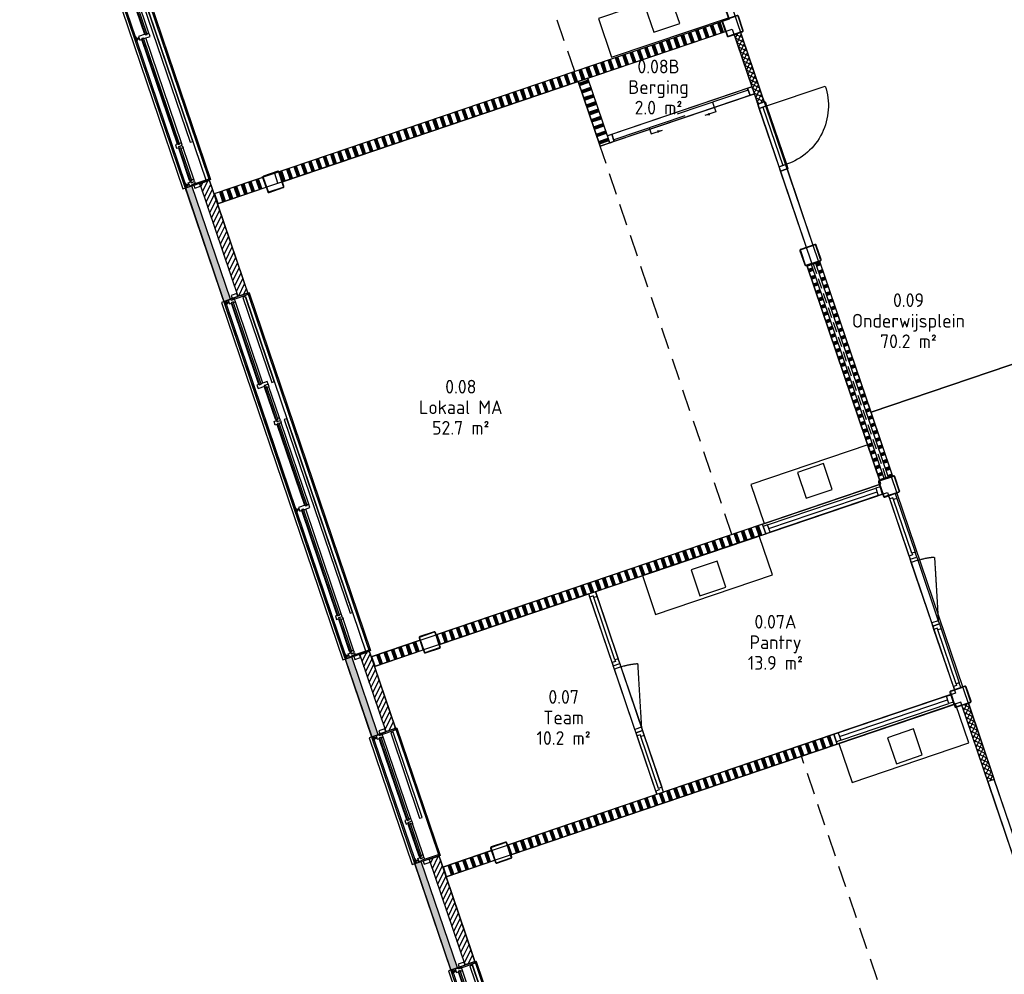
# Model space of a CAD drawing. Header units: millimetres. Extents: x -44892 to 336761, y 18766 to 182901.
# Tile 12 of 35: x 29614 to 43976, y 62834 to 76762. Entities that reach past the tile are written whole.
import ezdxf
from ezdxf.enums import TextEntityAlignment as Align

# ---------------------------------------------------------------- set-up
doc = ezdxf.new("R2010")
doc.units = ezdxf.units.MM
doc.header["$LTSCALE"] = 100
doc.linetypes.add('DASHED', pattern=[0.75, 0.5, -0.25])
doc.linetypes.add('HIDDEN2', pattern=[4.7625, 3.175, -1.5875])
for name, color, linetype in [('AC21----_Buitenmuren', 8, 'Continuous'), ('AC22----_Binnenmuren', 8, 'Continuous'), ('AL21----', 3, 'Continuous'), ('AL22----', 2, 'Continuous'), ('AL28----', 5, 'Continuous'), ('AL30----_Draairichting', 8, 'DASHED'), ('AL31----_Buitenkozijnen', 6, 'Continuous'), ('AL32----_Binnenkozijnen', 7, 'Continuous'), ('AL35----_Plafonds', 8, 'Continuous'), ('AL73----_Vaste-keukenvoorzieningen', 8, 'Continuous'), ('BL$8-GO--polylijnen', 10, 'Continuous'), ('X-BT$1----_Ruimtegegevens', 7, 'Continuous')]:
    doc.layers.add(name, color=color, linetype=linetype)
doc.layers.add('BL$8-BVO-polylijn', color=160, linetype='Continuous', plot=False)
for name, color, linetype, lineweight in [('X-BT$23A__RuimteElement', 7, 'Continuous', 0), ('X-BT$23F__RuimteElement', 7, 'Continuous', 0), ('X-BT$23m2_RuimteElement', 7, 'Continuous', 0), ('X-BT$23NR__Ruimtenummer', 1, 'Continuous', 0), ('X-BT$23P__Algemeen', 1, 'Continuous', 0)]:
    doc.layers.add(name, color=color, linetype=linetype, lineweight=lineweight)
doc.styles.add('Isocpeur', font='isocpeur.ttf')
pattern_1 = [(63.75, (49445.76, 26487.45), (-51.25628, 25.2768), [])]

# ---------------------------------------------------------------- blocks, each defined once
blk = doc.blocks.new('binkozschuif')
for p, q in [((67, 85), (1163, 85)), ((615, 85), (615, -65)), ((1063, 28), (2158, 28)), ((1610, 28), (1610, -65)), ((615, -65), (785, -65)), ((1610, -65), (1440, -65))]:
    blk.add_line(p, q)
for points in [[(0, 0), (67, 0), (67, 114), (0, 114)], [(67, 0), (2158, 0), (2158, 114), (67, 114)], [(2158, 0), (2225, 0), (2225, 114), (2158, 114)]]:
    blk.add_lwpolyline(points, close=True)
for points in [[(785, -65, 0, 37.5, 0), (710, -65, 37.5, 37.5, 0)], [(1440, -65, 0, 37.5, 0), (1515, -65, 37.5, 37.5, 0)]]:
    blk.add_lwpolyline(points, format="xyseb")
blk = doc.blocks.new('spoelblok1800x600')
blk.add_lwpolyline([(1800, 0), (1800, 600), (0, 600), (0, 0)], close=True)
at = {"ltscale": 0.5}
blk.add_lwpolyline([(700, 50), (1100, 50), (1100, 450), (700, 450)], close=True, dxfattribs=at)
blk = doc.blocks.new('kozbuitlokaalbg')
for p, q in [((1309, 157), (59, 157)), ((1868, 222), (1388, 222)), ((1868, 160), (1388, 160)), ((3197, 222), (1947, 222)), ((3197, 160), (1947, 160)), ((4865, 157), (3251, 157)), ((5424, 157), (4943, 157)), ((1309, 95), (59, 95)), ((59, 19), (3197, 19)), ((4865, 95), (3251, 95)), ((3251, 19), (5449, 19)), ((5424, 95), (4944, 95))]:
    blk.add_line(p, q)
at = {"ltscale": 0.01}
for p, q in [((32, 21), (32, 76)), ((3224, 21), (3224, 76)), ((5476, 21), (5476, 76))]:
    blk.add_line(p, q, dxfattribs=at)
for points in [[(-3, 110), (15, 110), (15, 388), (-3, 388)], [(35, 280), (1343, 280), (1343, 320), (35, 320)], [(1914, 280), (4899, 280), (4899, 320), (1914, 320)], [(5511, 110), (5493, 110), (5493, 388), (5511, 388)], [(-49, 128), (-4, 128), (-4, 218), (-49, 218)], [(15, 157), (15, 157), (15, 108), (5, 108), (5, 65), (59, 65), (59, 102), (49, 102), (49, 127), (59, 127), (59, 157)], [(1348, 222), (1309, 222), (1309, 127), (1319, 127), (1319, 102), (1309, 102), (1309, 65), (1363, 65), (1363, 170), (1348, 170)], [(1349, 222), (1388, 222), (1388, 192), (1378, 192), (1378, 167), (1388, 167), (1388, 160), (1366, 160), (1366, 175), (1349, 175)], [(1378, 167), (1878, 167), (1878, 192), (1378, 192)], [(1907, 222), (1869, 222), (1869, 192), (1878, 192), (1878, 167), (1868, 167), (1868, 160), (1890, 160), (1890, 175), (1907, 175)], [(1908, 222), (1947, 222), (1947, 192), (1937, 192), (1937, 167), (1947, 167), (1947, 130), (1893, 130), (1893, 170), (1908, 170)], [(1937, 167), (3207, 167), (3207, 192), (1937, 192)], [(3251, 222), (3236, 222), (3197, 222), (3197, 192), (3207, 192), (3207, 167), (3197, 167), (3197, 65), (3251, 65), (3251, 102), (3241, 102), (3241, 127), (3251, 127)], [(4904, 157), (4865, 157), (4865, 127), (4875, 127), (4875, 102), (4865, 102), (4865, 65), (4919, 65), (4919, 105), (4904, 105)], [(4905, 157), (4943, 157), (4943, 127), (4934, 127), (4934, 102), (4944, 102), (4944, 95), (4922, 95), (4922, 110), (4905, 110)], [(5463, 157), (5424, 157), (5424, 127), (5434, 127), (5434, 102), (5424, 102), (5424, 95), (5446, 95), (5446, 110), (5463, 110)], [(5464, 157), (5493, 157), (5493, 127), (5493, 127), (5493, 108), (5503, 108), (5503, 65), (5449, 65), (5449, 105), (5464, 105)], [(5512, 128), (5557, 128), (5557, 218), (5512, 218)], [(5, 9), (59, 9), (59, 29), (5, 29)], [(24, 29), (40, 29), (40, 65), (24, 65)], [(49, 102), (1319, 102), (1319, 127), (49, 127)], [(3197, 9), (3251, 9), (3251, 29), (3197, 29)], [(3216, 29), (3231, 29), (3231, 65), (3216, 65)], [(3241, 102), (4875, 102), (4875, 127), (3241, 127)], [(4934, 102), (5434, 102), (5434, 127), (4934, 127)], [(5449, 9), (5503, 9), (5503, 29), (5449, 29)], [(5483, 29), (5468, 29), (5468, 65), (5483, 65)]]:
    blk.add_lwpolyline(points, close=True)
for points in [[(-3, 388), (-3, 388), (5511, 388), (5511, 388)], [(0, 100), (0, -38), (5508, -38), (5508, 100)], [(3251, 127), (3241, 127), (3241, 102), (3251, 102)], [(3251, 102), (3241, 102), (3241, 127), (3251, 127)]]:
    blk.add_lwpolyline(points)
blk = doc.blocks.new('kozbuitklein')
for p, q in [((-301, 1898), (-301, 62)), ((-225, 646), (-225, 1898)), ((-163, 646), (-163, 1898)), ((-225, 87), (-225, 567)), ((-163, 87), (-163, 568)), ((0, -7), (0, 0))]:
    blk.add_line(p, q)
at = {"ltscale": 0.01}
for p, q in [((-299, 1925), (-244, 1925)), ((-299, 35), (-244, 35))]:
    blk.add_line(p, q, dxfattribs=at)
for points in [[(-220, 1957), (-358, 1957), (-358, 3), (-220, 3)], [(68, 1960), (68, 1960), (68, 0), (68, 0)]]:
    blk.add_lwpolyline(points)
for points in [[(-311, 1952), (-311, 1898), (-291, 1898), (-291, 1952)], [(-291, 1933), (-291, 1918), (-255, 1918), (-255, 1933)], [(-163, 1942), (-163, 1942), (-212, 1942), (-212, 1952), (-255, 1952), (-255, 1898), (-218, 1898), (-218, 1908), (-193, 1908), (-193, 1898), (-163, 1898)], [(-218, 1908), (-218, 636), (-193, 636), (-193, 1908)], [(-210, 1960), (-210, 1942), (68, 1942), (68, 1960)], [(-192, 2006), (-192, 1961), (-102, 1961), (-102, 2006)], [(-40, 607), (0, 607), (0, 1922), (-40, 1922)], [(-163, 607), (-163, 646), (-193, 646), (-193, 636), (-218, 636), (-218, 646), (-255, 646), (-255, 592), (-215, 592), (-215, 607)], [(-163, 606), (-163, 568), (-193, 568), (-193, 577), (-218, 577), (-218, 567), (-225, 567), (-225, 589), (-210, 589), (-210, 606)], [(-218, 577), (-218, 77), (-193, 77), (-193, 577)], [(-311, 62), (-311, 8), (-291, 8), (-291, 62)], [(-291, 27), (-291, 42), (-255, 42), (-255, 27)], [(-163, 47), (-163, 18), (-193, 18), (-193, 18), (-212, 18), (-212, 8), (-255, 8), (-255, 62), (-215, 62), (-215, 47)], [(-163, 48), (-163, 87), (-193, 87), (-193, 77), (-218, 77), (-218, 87), (-225, 87), (-225, 65), (-210, 65), (-210, 48)], [(-210, 0), (-210, 18), (68, 18), (68, 0)], [(-192, -1), (-192, -46), (-102, -46), (-102, -1)]]:
    blk.add_lwpolyline(points, close=True)
blk = doc.blocks.new('binkozdeur1034')
blk.add_line((67, 57), (967, 57))
for points in [[(0, 0), (67, 0), (67, 114), (0, 114)], [(67, 0), (967, 0), (967, 114), (67, 114)], [(967, 0), (1034, 0), (1034, 114), (967, 114)]]:
    blk.add_lwpolyline(points, close=True)
blk.add_lwpolyline([(967, 0), (67, 0), (67, -900, 0.414214)], format="xyb", close=True)
blk = doc.blocks.new('*U114')
for points in [[(110, 125), (-110, 125, 0.4142136), (-125, 110), (-125, -110, 0.4142136), (-110, -125), (110, -125, 0.4142136), (125, -110), (125, 110, 0.4142136)], [(110, 118.7), (-110, 118.7, 0.4142136), (-118.7, 110), (-118.7, -110, 0.4142136), (-110, -118.7), (110, -118.7, 0.4142136), (118.7, -110), (118.7, 110, 0.4142136)]]:
    blk.add_lwpolyline(points, format="xyb", close=True)
blk = doc.blocks.new('*U284')
for p, q in [((50, 0), (50, -100)), ((980, 0), (980, -100))]:
    blk.add_line(p, q)
at = {"flags": 128}
blk.add_lwpolyline([(1030, 0), (980, 0), (50, 0), (0, 0), (0, -100), (50, -100), (980, -100), (1030, -100)], close=True, dxfattribs=at)
at = {"layer": 'AL30----_Draairichting', "ltscale": 0.1, "flags": 128}
blk.add_lwpolyline([(980, 0, 0.06702), (947, 246), (50, 0)], format="xyb", dxfattribs=at)
blk = doc.blocks.new('*U286')
at = {"color": 130}
for p, q in [((425, 50), (-405, 50)), ((-405, 0), (425, 0)), ((-430, -50), (450, -50))]:
    blk.add_line(p, q, dxfattribs=at)
for points in [[(-430, 0), (-430, -50), (-480, -50), (-480, 50), (-405, 50), (-405, 0)], [(450, 0), (450, -50), (500, -50), (500, 50), (425, 50), (425, 0)]]:
    blk.add_lwpolyline(points, close=True)
blk = doc.blocks.new('*U288')
at = {"color": 130}
for p, q in [((395, 50), (-405, 50)), ((-405, 0), (395, 0)), ((-430, -50), (420, -50))]:
    blk.add_line(p, q, dxfattribs=at)
for points in [[(-430, 0), (-430, -50), (-480, -50), (-480, 50), (-405, 50), (-405, 0)], [(420, 0), (420, -50), (470, -50), (470, 50), (395, 50), (395, 0)]]:
    blk.add_lwpolyline(points, close=True)
blk = doc.blocks.new('*U287')
at = {"color": 130}
for p, q in [((555, 50), (-405, 50)), ((-405, 0), (555, 0)), ((-430, -50), (580, -50))]:
    blk.add_line(p, q, dxfattribs=at)
for points in [[(-430, 0), (-430, -50), (-480, -50), (-480, 50), (-405, 50), (-405, 0)], [(580, 0), (580, -50), (630, -50), (630, 50), (555, 50), (555, 0)]]:
    blk.add_lwpolyline(points, close=True)
blk = doc.blocks.new('Ruimtefunctie')
at = {"layer": 'X-BT$23A__RuimteElement', "style": 'Isocpeur', "width": 0.94}
blk.add_attdef('RUIMTEFUNCTIE-A', text='', height=200, dxfattribs=at).set_placement((0, -600), align=Align.MIDDLE_CENTER)
at = {"layer": 'X-BT$23F__RuimteElement', "style": 'Isocpeur', "width": 0.94}
blk.add_attdef('RUIMTEFUNCTIE', text='', height=200, dxfattribs=at).set_placement((0, 300), align=Align.MIDDLE_CENTER)
at = {"layer": 'X-BT$23m2_RuimteElement', "style": 'Isocpeur', "width": 0.94}
blk.add_attdef('RUIMTEFUNCTIE-B', text='', height=200, dxfattribs=at).set_placement((0, 0), align=Align.MIDDLE_CENTER)
at = {"layer": 'X-BT$23NR__Ruimtenummer', "style": 'Isocpeur', "width": 0.94}
blk.add_attdef('RUIMTENUMMER', text='', height=200, dxfattribs=at).set_placement((0, 600), align=Align.MIDDLE_CENTER)
at = {"layer": 'X-BT$23P__Algemeen', "style": 'Isocpeur', "width": 0.94}
blk.add_attdef('PEILMAAT', text='', height=200, dxfattribs=at).set_placement((0, -300), align=Align.MIDDLE_CENTER)

msp = doc.modelspace()

# ---------------------------------------------------------------- hatches: boundary and pattern name
at = {"layer": 'AC21----_Buitenmuren'}
h = msp.add_hatch(dxfattribs=at)
h.set_pattern_fill('ANSI31', color=256, scale=18, style=0)
h.set_pattern_definition(pattern_1)
h.paths.add_polyline_path([(32940.1392, 72778.6215), (32798.0997, 72730.4056), (32242.0094, 74368.5947), (32384.0489, 74416.8107)])
for points in [[(32592.9895, 72650.2196), (32687.6825, 72682.3636), (32125.1634, 74339.4913), (32030.4704, 74307.3474)], [(34458.1711, 67466.6724), (34363.478, 67434.5285), (34749.2054, 66298.2123), (34843.8984, 66330.3563)], [(35904.4588, 62894.9454), (35999.1519, 62927.0894), (35471.9911, 64480.0548), (35377.2981, 64447.9108)]]:
    msp.add_hatch(color=256, dxfattribs=at).paths.add_polyline_path(points)
h = msp.add_hatch(dxfattribs=at)
h.set_pattern_fill('ANSI31', color=256, scale=18, angle=18.75, style=0)
h.set_pattern_definition([(63.75, (48290.506, 29890.72), (-51.25628, 25.2768), [])])
h.paths.add_polyline_path([(34717.0566, 67543.9918), (34575.0171, 67495.7759), (34954.3156, 66378.3983), (35096.3552, 66426.6142)])
h = msp.add_hatch(dxfattribs=at)
h.set_pattern_fill('ANSI31', color=256, scale=18, angle=18.75, style=0)
h.set_pattern_definition(pattern_1)
h.paths.add_polyline_path([(36251.6086, 63023.3473), (36109.5691, 62975.1314), (35588.8371, 64509.1582), (35730.8767, 64557.3741)])
at = {"layer": 'AC22----_Binnenmuren'}
h = msp.add_hatch(dxfattribs=at)
h.set_pattern_fill('SWAND', color=256, style=0)
h.set_pattern_definition([(108.75, (33709.75, 21145.8), (-106.52964, -36.16194), []), (108.75, (33715.67, 21147.81), (-106.52964, -36.16194), []), (108.75, (33721.59, 21149.82), (-106.52964, -36.16194), []), (108.75, (33727.51, 21151.83), (-106.52964, -36.16194), []), (108.75, (33733.43, 21153.83), (-106.52964, -36.16194), []), (108.75, (33739.35, 21155.84), (-106.52964, -36.16194), []), (108.75, (33745.26, 21157.85), (-106.52964, -36.16194), [])])
h.paths.add_polyline_path([(39932.7151, 76600.1177), (39884.4991, 76742.1572), (33331.7426, 74517.7961), (33379.9586, 74375.7566)])
h = msp.add_hatch(dxfattribs=at)
h.set_pattern_fill('_USER', color=256, scale=50, angle=45, style=0, double=1, pattern_type=0)
h.set_pattern_definition([(153.75, (66657.563, 33329.09), (22.114435, 44.843637), []), (63.75, (66657.563, 33329.09), (44.843637, -22.114435), [])])
h.paths.add_polyline_path([(40130.617, 76577.5326), (40035.924, 76545.3886), (40380.1857, 75531.2265), (40474.8787, 75563.3704)])
h = msp.add_hatch(dxfattribs=at)
h.set_pattern_fill('SWAND', color=256, angle=90, style=0)
h.set_pattern_definition([(198.75, (49495.19, 26435.59), (36.16194, -106.52964), []), (198.75, (49493.18, 26441.51), (36.16194, -106.52964), []), (198.75, (49491.18, 26447.43), (36.16194, -106.52964), []), (198.75, (49489.17, 26453.35), (36.16194, -106.52964), []), (198.75, (49487.16, 26459.26), (36.16194, -106.52964), []), (198.75, (49485.15, 26465.18), (36.16194, -106.52964), []), (198.75, (49483.14, 26471.1), (36.16194, -106.52964), [])])
h.paths.add_polyline_path([(37901.6826, 75910.675), (37759.6431, 75862.4591), (38081.0825, 74915.529), (38223.122, 74963.7449)])
h = msp.add_hatch(dxfattribs=at)
h.set_pattern_fill('SWAND', color=256, style=0)
h.set_pattern_definition([(108.75, (26977.08, 18860.36), (-106.52964, -36.16194), []), (108.75, (26983, 18862.37), (-106.52964, -36.16194), []), (108.75, (26988.92, 18864.38), (-106.52964, -36.16194), []), (108.75, (26994.84, 18866.39), (-106.52964, -36.16194), []), (108.75, (27000.75, 18868.4), (-106.52964, -36.16194), []), (108.75, (27006.67, 18870.41), (-106.52964, -36.16194), []), (108.75, (27012.59, 18872.42), (-106.52964, -36.16194), [])])
h.paths.add_polyline_path([(32451.2298, 74218.9023), (32499.4457, 74076.8627), (33209.5111, 74317.8975), (33161.2952, 74459.937)])
h = msp.add_hatch(dxfattribs=at)
h.set_pattern_fill('SWAND', color=256, angle=90, style=0)
h.set_pattern_definition([(198.75, (27546.8, 65029.99), (36.16194, -106.52964), []), (198.75, (27544.79, 65035.91), (36.16194, -106.52964), []), (198.75, (27542.78, 65041.83), (36.16194, -106.52964), []), (198.75, (27540.77, 65047.74), (36.16194, -106.52964), []), (198.75, (27538.76, 65053.66), (36.16194, -106.52964), []), (198.75, (27536.75, 65059.58), (36.16194, -106.52964), []), (198.75, (27534.74, 65065.5), (36.16194, -106.52964), [])])
h.paths.add_polyline_path([(42157.2083, 70047.406), (42223.4934, 70069.9068), (41164.3494, 73190.0412), (41098.0643, 73167.5405)])
h = msp.add_hatch(dxfattribs=at)
h.set_pattern_fill('SWAND', color=256, angle=90, style=0)
h.set_pattern_definition([(198.75, (27649.93, 65109.13), (36.16194, -106.52964), []), (198.75, (27647.92, 65115.05), (36.16194, -106.52964), []), (198.75, (27645.91, 65120.97), (36.16194, -106.52964), []), (198.75, (27643.91, 65126.88), (36.16194, -106.52964), []), (198.75, (27641.9, 65132.8), (36.16194, -106.52964), []), (198.75, (27639.89, 65138.72), (36.16194, -106.52964), []), (198.75, (27637.88, 65144.64), (36.16194, -106.52964), [])])
h.paths.add_polyline_path([(42280.3092, 70089.1932), (42346.5944, 70111.6939), (41287.4503, 73231.8284), (41221.1652, 73209.3276)])
h = msp.add_hatch(dxfattribs=at)
h.set_pattern_fill('SWAND', color=256, angle=18.75, style=0)
h.set_pattern_definition([(108.75, (48404.3, 29555.51), (-106.52964, -36.16194), []), (108.75, (48410.21, 29557.52), (-106.52964, -36.16194), []), (108.75, (48416.13, 29559.52), (-106.52964, -36.16194), []), (108.75, (48422.05, 29561.53), (-106.52964, -36.16194), []), (108.75, (48427.97, 29563.54), (-106.52964, -36.16194), []), (108.75, (48433.89, 29565.55), (-106.52964, -36.16194), []), (108.75, (48439.8, 29567.56), (-106.52964, -36.16194), [])])
h.paths.add_polyline_path([(35690.0233, 67788.7299), (35738.2392, 67646.6904), (40496.7064, 69261.9723), (40448.5015, 69404.0156)])
h = msp.add_hatch(dxfattribs=at)
h.set_pattern_fill('SWAND', color=256, style=0)
h.set_pattern_definition([(108.75, (29269.08, 12108.8), (-106.52964, -36.16194), []), (108.75, (29275, 12110.81), (-106.52964, -36.16194), []), (108.75, (29280.91, 12112.82), (-106.52964, -36.16194), []), (108.75, (29286.83, 12114.82), (-106.52964, -36.16194), []), (108.75, (29292.75, 12116.83), (-106.52964, -36.16194), []), (108.75, (29298.67, 12118.84), (-106.52964, -36.16194), []), (108.75, (29304.59, 12120.85), (-106.52964, -36.16194), [])])
h.paths.add_polyline_path([(34743.0932, 67467.2904), (34791.3091, 67325.2509), (35501.5067, 67566.3305), (35453.2908, 67708.37)])
h = msp.add_hatch(dxfattribs=at)
h.set_pattern_fill('SWAND', color=256, style=0)
h.set_pattern_definition([(108.75, (29269.08, 12108.8), (-106.52964, -36.16194), []), (108.75, (29275, 12110.81), (-106.52964, -36.16194), []), (108.75, (29280.91, 12112.82), (-106.52964, -36.16194), []), (108.75, (29286.83, 12114.82), (-106.52964, -36.16194), []), (108.75, (29292.75, 12116.83), (-106.52964, -36.16194), []), (108.75, (29298.67, 12118.84), (-106.52964, -36.16194), []), (108.75, (29304.59, 12120.85), (-106.52964, -36.16194), [])])
h.paths.add_polyline_path([(34743.0932, 67467.2904), (34791.3091, 67325.2509), (35501.5067, 67566.3305), (35453.2908, 67708.37)])
h = msp.add_hatch(dxfattribs=at)
h.set_pattern_fill('_USER', color=256, scale=50, angle=45, style=0, double=1, pattern_type=0)
h.set_pattern_definition([(63.75, (41500.11, 33468.904), (-44.84364, 22.114435), []), (153.75, (41500.11, 33468.904), (-22.114435, -44.84364), [])])
h.paths.add_polyline_path([(43452.6939, 66791.0097), (43358.0009, 66758.8657), (43735.6948, 65646.2154), (43830.3878, 65678.3594)])
h = msp.add_hatch(dxfattribs=at)
h.set_pattern_fill('SWAND', color=256, angle=18.75, style=0)
h.set_pattern_definition([(108.75, (49445.76, 26487.45), (-106.52964, -36.16194), []), (108.75, (49451.68, 26489.46), (-106.52964, -36.16194), []), (108.75, (49457.6, 26491.47), (-106.52964, -36.16194), []), (108.75, (49463.51, 26493.48), (-106.52964, -36.16194), []), (108.75, (49469.43, 26495.49), (-106.52964, -36.16194), []), (108.75, (49475.35, 26497.5), (-106.52964, -36.16194), []), (108.75, (49481.27, 26499.51), (-106.52964, -36.16194), [])])
h.paths.add_polyline_path([(36731.4872, 64720.6763), (36779.7031, 64578.6368), (41538.0269, 66193.8701), (41489.8221, 66335.9133)])
h = msp.add_hatch(dxfattribs=at)
h.set_pattern_fill('SWAND', color=256, style=0)
h.set_pattern_definition([(108.75, (30310.54, 9040.74), (-106.52964, -36.16194), []), (108.75, (30316.46, 9042.75), (-106.52964, -36.16194), []), (108.75, (30322.38, 9044.76), (-106.52964, -36.16194), []), (108.75, (30328.3, 9046.77), (-106.52964, -36.16194), []), (108.75, (30334.21, 9048.78), (-106.52964, -36.16194), []), (108.75, (30340.13, 9050.79), (-106.52964, -36.16194), []), (108.75, (30346.05, 9052.8), (-106.52964, -36.16194), [])])
h.paths.add_polyline_path([(35784.5571, 64399.2368), (35832.773, 64257.1973), (36542.9706, 64498.2769), (36494.7546, 64640.3164)])
h = msp.add_hatch(dxfattribs=at)
h.set_pattern_fill('SWAND', color=256, style=0)
h.set_pattern_definition([(108.75, (30310.54, 9040.74), (-106.52964, -36.16194), []), (108.75, (30316.46, 9042.75), (-106.52964, -36.16194), []), (108.75, (30322.38, 9044.76), (-106.52964, -36.16194), []), (108.75, (30328.3, 9046.77), (-106.52964, -36.16194), []), (108.75, (30334.21, 9048.78), (-106.52964, -36.16194), []), (108.75, (30340.13, 9050.79), (-106.52964, -36.16194), []), (108.75, (30346.05, 9052.8), (-106.52964, -36.16194), [])])
h.paths.add_polyline_path([(35784.5571, 64399.2368), (35832.773, 64257.1973), (36542.9706, 64498.2769), (36494.7546, 64640.3164)])

# ---------------------------------------------------------------- linework, layer by layer
at = {"layer": 'AC22----_Binnenmuren', "color": 253}
msp.add_line((33188.6176, 74379.4479), (33156.4736, 74474.1409), dxfattribs=at)
at = {"layer": 'AL21----'}
for points in [[(32940.1392, 72778.6215), (32384.0489, 74416.8107), (32242.0094, 74368.5947), (32798.0997, 72730.4056)], [(32687.6825, 72682.3636), (32125.1634, 74339.4913), (32030.4704, 74307.3474), (32592.9895, 72650.2196)], [(35096.3552, 66426.6142), (34717.0566, 67543.9918), (34575.0171, 67495.7759), (34954.3156, 66378.3983)], [(34843.8984, 66330.3563), (34458.1711, 67466.6724), (34363.478, 67434.5285), (34749.2054, 66298.2123)], [(36251.6086, 63023.3473), (35730.8767, 64557.3741), (35588.8371, 64509.1582), (36109.5691, 62975.1314)], [(35999.1519, 62927.0894), (35471.9911, 64480.0548), (35377.2981, 64447.9108), (35904.4588, 62894.9454)]]:
    msp.add_lwpolyline(points, close=True, dxfattribs=at)
at = {"layer": 'AL22----'}
for points in [[(33446.2437, 74398.2573), (39909.174, 76592.1266), (39860.9581, 76734.1661), (33398.0277, 74540.2969)], [(37901.6826, 75910.675), (37759.6431, 75862.4591), (38081.0825, 74915.529), (38223.122, 74963.7449)], [(41184.9385, 73471.6018), (41090.2454, 73439.4578), (40712.5541, 74552.1007), (40807.2471, 74584.2447)], [(32499.4457, 74076.8627), (33209.5111, 74317.8975), (33161.2952, 74459.937), (32451.2298, 74218.9023)], [(42157.3409, 70047.451), (42223.626, 70069.9518), (41164.3494, 73190.0412), (41098.0643, 73167.5405)], [(41112.2683, 73172.3621), (41273.2464, 73227.0068), (41270.032, 73236.4761), (41109.0539, 73181.8314)], [(42280.4418, 70089.2382), (42346.7269, 70111.7389), (41287.4503, 73231.8284), (41221.1652, 73209.3276)], [(42174.7596, 70042.8035), (42335.7377, 70097.4482), (42332.5233, 70106.9175), (42171.5452, 70052.2728)], [(40496.7509, 69261.8407), (40448.5009, 69404.0174), (42153.1419, 69982.5163), (42201.2594, 69840.2946)], [(35738.2399, 67646.6885), (40496.7736, 69261.8401), (40448.5015, 69404.0156), (35690.0233, 67788.7299)], [(34791.3091, 67325.2509), (35501.5067, 67566.3305), (35453.2908, 67708.37), (34743.0932, 67467.2904)], [(41489.8668, 66335.7818), (41538.1169, 66193.605), (43242.6254, 66772.0589), (43194.3753, 66914.2356)], [(36779.7031, 64578.6368), (41538.0269, 66193.8701), (41489.8221, 66335.9133), (36731.4872, 64720.6763)], [(35832.773, 64257.1973), (36542.9706, 64498.2769), (36494.7546, 64640.3164), (35784.5571, 64399.2368)]]:
    msp.add_lwpolyline(points, close=True, dxfattribs=at)
for points in [[(40130.617, 76577.5326), (40130.617, 76577.5326), (40035.924, 76545.3886), (40380.1857, 75531.2265), (40474.8787, 75563.3704), (40130.617, 76577.5326)], [(43358.0009, 66758.8657), (43358.0009, 66758.8657), (43452.6939, 66791.0097), (43830.3878, 65678.3594), (43735.6948, 65646.2154), (43358.0009, 66758.8657)]]:
    msp.add_lwpolyline(points, dxfattribs=at)
at = {"layer": 'AL28----', "linetype": 'DASHED', "ltscale": 3}
msp.add_line((42255.1157, 70070.0807), (41189.5429, 73209.1537), dxfattribs=at)
at = {"layer": 'AL31----_Buitenkozijnen'}
for p, q in [((30559.6529, 79635.3236), (32328.2128, 74425.314)), ((32905.8396, 72723.6806), (34675.0424, 67511.7771)), ((32602.8219, 72620.8199), (34372.0247, 67408.9165)), ((36207.3443, 62997.7612), (37976.5471, 57785.8578))]:
    msp.add_line(p, q, dxfattribs=at)
at = {"layer": 'AL32----_Binnenkozijnen'}
for points in [[(42164.5896, 69948.3847), (42101.1436, 69926.8532), (42137.7792, 69818.9003), (42201.2253, 69840.4318)], [(40560.197, 69283.3722), (40523.5161, 69391.4585), (42101.1436, 69926.8532), (42137.8245, 69818.7669)], [(40523.5614, 69391.3251), (40460.1154, 69369.7936), (40496.751, 69261.8407), (40560.197, 69283.3722)], [(41553.3129, 66357.3133), (41589.9938, 66249.2269), (43167.6213, 66784.6216), (43130.9404, 66892.7079)], [(43231.0673, 66806.1531), (43167.6213, 66784.6216), (43130.9857, 66892.5745), (43194.4317, 66914.106)], [(41589.9485, 66249.3604), (41526.5025, 66227.8289), (41489.8669, 66335.7818), (41553.3129, 66357.3133)], [(44121.4221, 64509.8993), (44216.1151, 64542.0432), (43830.3878, 65678.3594), (43735.6948, 65646.2154)]]:
    msp.add_lwpolyline(points, close=True, dxfattribs=at)
for points in [[(40541.8792, 69337.3487), (42119.5067, 69872.7433)], [(41571.6307, 66303.3368), (43149.2582, 66838.7315)]]:
    msp.add_lwpolyline(points, dxfattribs=at)
at = {"layer": 'AL35----_Plafonds', "linetype": 'HIDDEN2'}
for p, q in [((37711.4271, 76004.4986), (35649.393, 82079.0554)), ((40003.2905, 69252.8868), (38081.0825, 74915.529)), ((42736.8646, 60951.1568), (41017.2159, 66017.0785))]:
    msp.add_line(p, q, dxfattribs=at)
at = {"layer": 'BL$8-BVO-polylijn'}
msp.add_lwpolyline([(82470.1635, 54931.3438), (65471.7443, 52693.4594), (68446.4362, 30098.431), (64892.1063, 29630.4946), (65017.6753, 28638.3971), (65067.2476, 28644.9234), (65109.0159, 28327.6611), (49320.7421, 26249.0954), (39384.7085, 55441.9315), (38474.9269, 55322.1565), (29614.3992, 81424.4293), (50446.8621, 88496.0976), (58741.8941, 64065.9431), (70103.1618, 67922.5738), (63571.5119, 87164.1941), (75464.9543, 91201.4737)], dxfattribs=at)
at = {"layer": 'BL$8-GO--polylijnen'}
for points in [[(46938.6104, 72699.0603), (42033.6767, 71033.8256), (41287.4503, 73231.8284), (41268.4596, 73225.3819), (37671.552, 83821.53), (42595.6418, 85493.0333), (42621.3978, 85417.2994)], [(35327.9535, 83025.9856), (35649.393, 82079.0554), (37898.3516, 82842.474), (39960.3857, 76767.9172), (32451.2298, 74218.9023), (30067.7562, 81240.3892)], [(37901.6826, 75910.675), (40008.6016, 76625.8777), (40294.229, 75784.4466), (38187.31, 75069.2439)], [(34743.0932, 67467.2904), (42176.3625, 69990.5454), (41098.0643, 73167.5405), (41173.8197, 73193.256), (40330.0411, 75678.9476), (38081.0825, 74915.529), (37759.6431, 75862.4591), (32499.4457, 74076.8627)], [(42033.6767, 71033.8256), (46938.6104, 72699.0603), (47333.6595, 71535.2832), (49270.9464, 72192.9035), (50241.6935, 69333.1745), (50254.9506, 69337.6746), (51193.5538, 66572.6386), (49243.0099, 65910.5182), (51743.1828, 58545.2463), (47122.1638, 56976.6218), (45780.7277, 60928.365), (45477.7101, 60825.5044), (42327.6558, 70105.2651), (42346.7269, 70111.7389)], [(38010.9172, 68418.0854), (42272.1717, 69864.3599), (43265.4197, 66938.3457), (39004.1422, 65492.1387)], [(34791.3091, 67325.2509), (35784.5571, 64399.2368), (38909.4492, 65459.9948), (37916.3075, 68385.9728)], [(43296.0891, 59303.2989), (42736.8646, 60951.1568), (45061.5732, 61740.2891), (43341.9698, 66806.0773), (35832.8183, 64257.0639), (38111.7788, 57543.4627)]]:
    msp.add_lwpolyline(points, close=True, dxfattribs=at)

# ---------------------------------------------------------------- block references
at = {"layer": 'AL28----'}
for p, rotation in [((40014.6827, 76670.1837), 18.75000000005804), ((33315.0198, 74395.9546), 18.75000000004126), ((41149.364, 73327.5203), 18.75000000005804), ((42295.2957, 69951.7144), 18.75000000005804), ((35595.765, 67677.5302), 18.75000000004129), ((43336.7595, 66883.6608), 18.75000000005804), ((36637.2289, 64609.4766), 18.75000000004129)]:
    msp.add_blockref('*U114', p, dxfattribs=dict(at, rotation=rotation))
at = {"layer": 'AL31----_Buitenkozijnen'}
for name, p, rotation in [('kozbuitlokaalbg', (30259.9818, 79523.0385), 288.7499999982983), ('kozbuitlokaalbg', (32592.9895, 72650.2196), 288.7499999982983), ('kozbuitklein', (35681.2801, 64547.9307), 18.74999999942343), ('kozbuitlokaalbg', (35904.4588, 62894.9454), 288.7499999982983)]:
    msp.add_blockref(name, p, dxfattribs=dict(at, rotation=rotation))
at = {"layer": 'AL32----_Binnenkozijnen', "xscale": -1}
for name, p, rotation in [('binkozdeur1034', (40488.1357, 75567.8706), 108.7499999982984), ('binkozschuif', (40330.8731, 75676.4965), 18.74999999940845), ('*U286', (42496.2181, 69359.8908), 288.7499999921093), ('*U284', (43028.9382, 67946.0983), 288.7499999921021), ('*U287', (38166.0546, 67805.5149), 288.7499999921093), ('*U286', (43142.3114, 67456.5613), 288.7499999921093), ('*U284', (38698.7747, 66391.7223), 288.7499999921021), ('*U288', (38802.5048, 65930.5932), 288.7499999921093)]:
    msp.add_blockref(name, p, dxfattribs=dict(at, rotation=rotation))
at = {"layer": 'AL73----_Vaste-keukenvoorzieningen'}
for p, rotation in [((39759.4861, 77359.7485), 198.7499999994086), ((41983.4988, 70558.7034), 198.7499999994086), ((38890.4026, 68083.0799), 18.74999999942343), ((41754.4771, 65633.5697), 18.74999999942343)]:
    msp.add_blockref('spoelblok1800x600', p, dxfattribs=dict(at, rotation=rotation))
at = {"layer": 'X-BT$1----_Ruimtegegevens'}
ref = msp.add_blockref('Ruimtefunctie', (38932.3124, 75779.1038), dxfattribs=at)
ref.add_attrib('RUIMTENUMMER', '0.08B', dxfattribs={"layer": 'X-BT$23NR__Ruimtenummer', "height": 200, "style": 'Isocpeur', "width": 0.94}).set_placement((38932.3124, 76079.1038), align=Align.MIDDLE_CENTER)
ref.add_attrib('RUIMTEFUNCTIE', 'Berging', dxfattribs={"layer": 'X-BT$23F__RuimteElement', "height": 200, "style": 'Isocpeur', "width": 0.94}).set_placement((38932.3124, 75779.1038), align=Align.MIDDLE_CENTER)
ref.add_attrib('RUIMTEFUNCTIE-B', '2.0 m²', dxfattribs={"layer": 'X-BT$23m2_RuimteElement', "height": 200, "style": 'Isocpeur', "width": 0.94}).set_placement((38932.3124, 75479.1038), align=Align.MIDDLE_CENTER)
ref = msp.add_blockref('Ruimtefunctie', (42578.3591, 72370.0511), dxfattribs=at)
ref.add_attrib('RUIMTENUMMER', '0.09', dxfattribs={"layer": 'X-BT$23NR__Ruimtenummer', "height": 200, "style": 'Isocpeur', "width": 0.94}).set_placement((42578.3591, 72670.0511), align=Align.MIDDLE_CENTER)
ref.add_attrib('RUIMTEFUNCTIE', 'Onderwijsplein', dxfattribs={"layer": 'X-BT$23F__RuimteElement', "height": 200, "style": 'Isocpeur', "width": 0.94}).set_placement((42578.3591, 72370.0511), align=Align.MIDDLE_CENTER)
ref.add_attrib('RUIMTEFUNCTIE-B', '70.2 m²', dxfattribs={"layer": 'X-BT$23m2_RuimteElement', "height": 200, "style": 'Isocpeur', "width": 0.94}).set_placement((42578.3591, 72070.0511), align=Align.MIDDLE_CENTER)
ref = msp.add_blockref('Ruimtefunctie', (36048.4957, 71107.6349), dxfattribs=at)
ref.add_attrib('RUIMTENUMMER', '0.08', dxfattribs={"layer": 'X-BT$23NR__Ruimtenummer', "height": 200, "style": 'Isocpeur', "width": 0.94}).set_placement((36048.4957, 71407.6349), align=Align.MIDDLE_CENTER)
ref.add_attrib('RUIMTEFUNCTIE', 'Lokaal MA', dxfattribs={"layer": 'X-BT$23F__RuimteElement', "height": 200, "style": 'Isocpeur', "width": 0.94}).set_placement((36048.4957, 71107.6349), align=Align.MIDDLE_CENTER)
ref.add_attrib('RUIMTEFUNCTIE-B', '52.7 m²', dxfattribs={"layer": 'X-BT$23m2_RuimteElement', "height": 200, "style": 'Isocpeur', "width": 0.94}).set_placement((36048.4957, 70807.6349), align=Align.MIDDLE_CENTER)
ref = msp.add_blockref('Ruimtefunctie', (40638.1684, 67678.2156), dxfattribs=at)
ref.add_attrib('RUIMTENUMMER', '0.07A', dxfattribs={"layer": 'X-BT$23NR__Ruimtenummer', "height": 200, "style": 'Isocpeur', "width": 0.94}).set_placement((40638.1684, 67978.2156), align=Align.MIDDLE_CENTER)
ref.add_attrib('RUIMTEFUNCTIE', 'Pantry', dxfattribs={"layer": 'X-BT$23F__RuimteElement', "height": 200, "style": 'Isocpeur', "width": 0.94}).set_placement((40638.1684, 67678.2156), align=Align.MIDDLE_CENTER)
ref.add_attrib('RUIMTEFUNCTIE-B', '13.9 m²', dxfattribs={"layer": 'X-BT$23m2_RuimteElement', "height": 200, "style": 'Isocpeur', "width": 0.94}).set_placement((40638.1684, 67378.2156), align=Align.MIDDLE_CENTER)
ref = msp.add_blockref('Ruimtefunctie', (37548.1606, 66581.6969), dxfattribs=at)
ref.add_attrib('RUIMTENUMMER', '0.07', dxfattribs={"layer": 'X-BT$23NR__Ruimtenummer', "height": 200, "style": 'Isocpeur', "width": 0.94}).set_placement((37548.1606, 66881.6969), align=Align.MIDDLE_CENTER)
ref.add_attrib('RUIMTEFUNCTIE', 'Team', dxfattribs={"layer": 'X-BT$23F__RuimteElement', "height": 200, "style": 'Isocpeur', "width": 0.94}).set_placement((37548.1606, 66581.6969), align=Align.MIDDLE_CENTER)
ref.add_attrib('RUIMTEFUNCTIE-B', '10.2 m²', dxfattribs={"layer": 'X-BT$23m2_RuimteElement', "height": 200, "style": 'Isocpeur', "width": 0.94}).set_placement((37548.1606, 66281.6969), align=Align.MIDDLE_CENTER)

doc.saveas('drawing.dxf')
